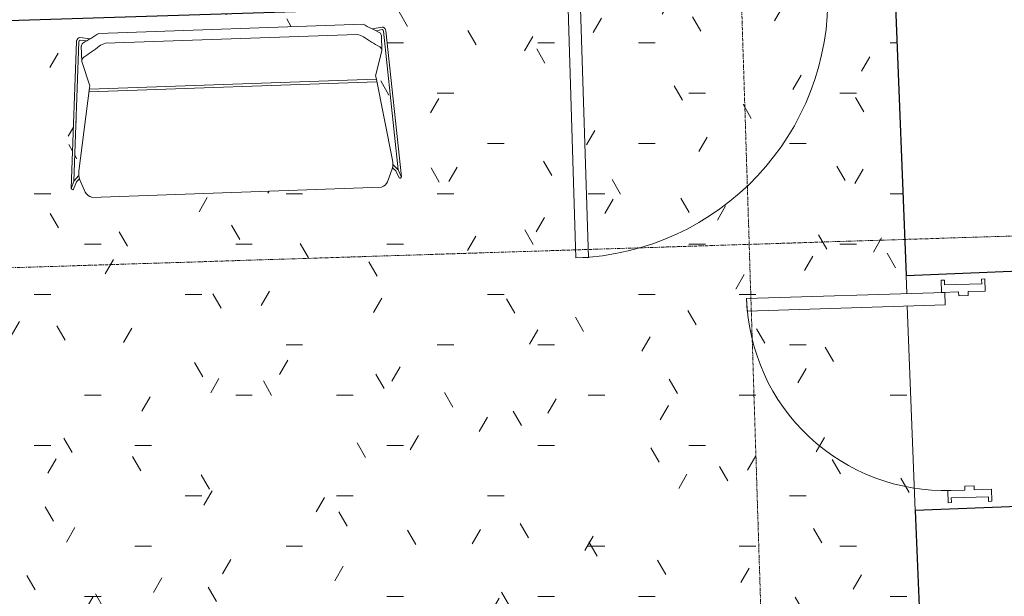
# Model space of a CAD drawing. Header units: millimetres. Extents: x 853417 to 929373, y -433185 to -369260.
# Tile 62 of 228: x 874840 to 878813, y -422877 to -420549. Entities that reach past the tile are written whole.
import ezdxf

# ---------------------------------------------------------------- set-up
doc = ezdxf.new("R2010")
doc.units = ezdxf.units.MM
doc.linetypes.add('Grid Line', pattern=[22.225, 12.7, -3.175, 3.175, -3.175])
for name, color, linetype, lineweight in [('I-FURN', 7, 'Continuous', 9), ('KOKO-DOOR', 7, 'Continuous', 9), ('KOKO-DOOR-FRAM', 7, 'Continuous', 9), ('KOKO-FLOR', 7, 'Continuous', 9), ('KOKO-FLOR-PATT', 7, 'Continuous', 9), ('KOKO-GRID', 7, 'Continuous', 9), ('KOKO-WALL', 7, 'Continuous', 9), ('KOKO_WALL', 7, 'Continuous', 9)]:
    doc.layers.add(name, color=color, linetype=linetype, lineweight=lineweight)

# ---------------------------------------------------------------- blocks, each defined once
blk = doc.blocks.new('Ol_olev sisesein 8 - SS-01-1455119-1 korrus_SA_kunstihanke plaan')
at = {"layer": 'KOKO-WALL', "lineweight": 25}
for p, q in [((449205, 864616.8), (449201.6, 865074.3)), ((450151.6, 865082.1), (450155, 864623.7)), ((450155, 864623.7), (450575.2, 864626.8)), ((447855.7, 864606.9), (449205, 864616.8))]:
    blk.add_line(p, q, dxfattribs=at)
blk = doc.blocks.new('KOKO_Single - 1100 x 2100mm EI30-3994449-1 korrus_SA_kunstihanke plaan')
at = {"layer": 'KOKO-DOOR'}
for p, q in [((525, 1105), (475, 1105)), ((475, 1105), (475, 55)), ((525, 55), (525, 1105)), ((-525, 55), (-550, 55)), ((475, 55), (-525, 55)), ((-525, 5), (-525, 55)), ((475, 55), (525, 55)), ((550, 55), (525, 55)), ((525, 55), (525, 5)), ((-510, 5), (-525, 5)), ((-510, -35), (-510, 5)), ((525, 5), (510, 5)), ((510, 5), (510, -35)), ((-550, -35), (-510, -35)), ((510, -35), (-510, -35)), ((510, -35), (550, -35))]:
    blk.add_line(p, q, dxfattribs=at)
blk.add_arc((525, 55), 1050, 90, 180, dxfattribs=at)
blk = doc.blocks.new('M_Door-Passage-Single-Flush - M_Door-Passage-Single-Flush 901 värvitud-3995672-1 korrus_SA_kunstihanke plaan')
at = {"layer": 'KOKO-DOOR'}
for p, q in [((400, 881.3), (349, 881.3)), ((349, 881.3), (349, 81.3)), ((400, 81.3), (400, 881.3)), ((349, 81.3), (400, 81.3))]:
    blk.add_line(p, q, dxfattribs=at)
blk.add_arc((400, 81.3), 800, 90, 180, dxfattribs=at)
at = {"layer": 'KOKO-DOOR-FRAM'}
for p, q in [((-400.1, 94), (-449.1, 94)), ((-449.1, 94), (-449.1, 81.3)), ((-449.1, 81.3), (-430, 81.3)), ((-430, 81.3), (-430, -68.7)), ((-400.1, 25.6), (-400.1, 94)), ((449, 94), (400, 94)), ((400, 94), (400, 25.6)), ((430, -68.7), (430, 81.3)), ((430, 81.3), (449, 81.3)), ((449, 81.3), (449, 94)), ((-384.2, 25.6), (-400.1, 25.6)), ((-384.2, -12.5), (-384.2, 25.6)), ((400, 25.6), (384.2, 25.6)), ((384.2, 25.6), (384.2, -12.5)), ((-400.1, -81.4), (-400.1, -12.5)), ((-400.1, -12.5), (-384.2, -12.5)), ((384.2, -12.5), (400, -12.5)), ((400, -12.5), (400, -81.4)), ((-430, -68.7), (-449.1, -68.7)), ((-449.1, -68.7), (-449.1, -81.4)), ((449, -68.7), (430, -68.7)), ((449, -81.4), (449, -68.7)), ((-449.1, -81.4), (-400.1, -81.4)), ((400, -81.4), (449, -81.4))]:
    blk.add_line(p, q, dxfattribs=at)
blk = doc.blocks.new('Aeon - SA-281-V35-1 korrus_SA_kunstihanke plaan')
at = {"layer": 'I-FURN'}
for p, q in [((533.5, 329.2), (-533.5, 329.2)), ((-624.5, 299.1), (-666.9, -291.8)), ((-654.9, -263.8), (-614.6, 298)), ((-569.7, 308.6), (-610.1, 314.8)), ((-610.1, 304.4), (-584.9, 300.5)), ((-605.8, 279.5), (-605.8, 218.7)), ((-507.4, 288.4), (507.4, 288.4)), ((610.1, 314.8), (569.7, 308.6)), ((584.9, 300.5), (610.1, 304.4)), ((605.8, 218.7), (605.8, 279.5)), ((614.6, 298), (654.9, -263.8)), ((666.9, -291.8), (624.5, 299.1)), ((-605.8, 218.7), (-576.8, 118.7)), ((576.8, 118.7), (605.8, 218.7)), ((-578.2, 110.3), (-633.4, -224.1)), ((580.7, 95), (-580.7, 95)), ((-579, 106), (578.9, 106)), ((-576.8, 118.7), (-578.2, 110.3)), ((578.2, 110.3), (576.8, 118.7)), ((633.4, -224.1), (578.2, 110.3)), ((-654.9, -263.8), (-665.3, -290.2)), ((-657.2, -295.9), (-645, -267.2)), ((-634.1, -241.6), (-654.9, -263.8)), ((-645, -267.2), (-632.3, -254.5)), ((-631.2, -258.8), (-610.6, -309.8)), ((610.6, -309.8), (631.2, -258.8)), ((632.3, -254.5), (645, -267.2)), ((654.9, -263.8), (634.1, -241.6)), ((645, -267.2), (657.2, -295.9)), ((654.9, -263.8), (665.3, -290.2)), ((-585, -331.3), (585, -331.3))]:
    blk.add_line(p, q, dxfattribs=at)
for centre, radius, start, end in [((-606.7, 297.8), 17.9, 162.8126, 175.9021), ((-608.6, 299.3), 15.6, 95.193, 165.728), ((-608.7, 298.6), 5.95, 103.3786, 186.0439), ((-588.5, 279.5), 17.2, 130.8467, 180), ((588.5, 279.5), 17.2, 0, 49.1533), ((608.6, 299.3), 15.6, 14.272, 84.807), ((608.7, 298.6), 5.95, 353.9561, 76.6214), ((606.7, 297.8), 17.9, 4.0979, 17.1874), ((-550.9, -236.4), 83.4, 171.5462, 195.5957), ((550.9, -236.4), 83.4, 344.4043, 8.4538), ((-550.9, -236.4), 83.4, 183.5709, 192.56), ((550.9, -236.4), 83.4, 347.44, 356.4291), ((-661.3, -292.2), 5.58, 175.9021, 318.0979), ((-660.5, -292.9), 5.5, 151.2501, 228.7499), ((-568.9, -286), 48, 209.6532, 250.4436), ((568.9, -286), 48, 289.5564, 330.3468), ((661.3, -292.2), 5.58, 221.9021, 4.0979), ((660.5, -292.9), 5.5, 311.2501, 28.7499)]:
    blk.add_arc(centre, radius, start, end, dxfattribs=at)
for centre, major_axis, ratio, start_param, end_param in [((-477.6, 262.6), (65.7, 0.6), 0.445758, 2.038972, 2.575066), ((477.6, 263.2), (-65.7, 1.2), 0.438272, 3.708775, 4.247996), ((-1024.9, 2369.9), (0, 2261), 0.573576, 3.477372, 3.530505), ((1024.9, 2369.9), (0, 2261), 0.573576, 2.752771, 2.805818), ((-516.7, 224.7), (89.2, 4.5), 0.371307, 2.685854, 3.185448), ((516.8, 225.1), (-89.1, 5), 0.370358, 3.099677, 3.599124)]:
    blk.add_ellipse(centre, major_axis=major_axis, ratio=ratio, start_param=start_param, end_param=end_param, dxfattribs=at)
for points in [[(-533.5, 329.2), (-544.5, 322.7), (-566.5, 310.1), (-588.7, 298.3), (-599.8, 292.5)], [(599.8, 292.5), (588.7, 298.3), (566.5, 310.1), (544.5, 322.7), (533.5, 329.2)]]:
    blk.add_open_spline(points, degree=3, dxfattribs=at)

msp = doc.modelspace()

# ---------------------------------------------------------------- hatches: boundary and pattern name
at = {"layer": 'KOKO-FLOR-PATT', "true_color": 0x800000}
h = msp.add_hatch(dxfattribs=at)
h.set_pattern_fill('FP_26', color=16, style=0, pattern_type=2)
h.set_pattern_definition([(0, (463824.66, -1284242.16), (812.8, 203.2), [67.056, -542.544, 67.056, -3793.744]), (0, (463824.66, -1284242.16), (812.8, 203.2), [-676.656, -542.544, 67.056, -1152.144, -2032]), (0, (463824.66, -1284242.16), (812.8, 203.2), [-2438.4, 67.056, -542.544, 67.056, -1355.344]), (0, (463824.66, -1284242.16), (812.8, 203.2), [-3115.056, -339.344, 67.056, -948.944]), (120, (464129.46, -1284140.56), (-582.37636, 602.30545), [67.056, -542.544, 67.056, -3793.744]), (120, (464129.46, -1284140.56), (-582.37636, 602.30545), [-676.656, -542.544, 67.056, -1152.144, -2032]), (120, (464129.46, -1284140.56), (-582.37636, 602.30545), [-2438.4, 67.056, -542.544, 67.056, -1355.344]), (120, (464129.46, -1284140.56), (-582.37636, 602.30545), [-3115.056, -339.344, 67.056, -948.944]), (240, (464231.06, -1283734.16), (-230.42364, -805.50545), [67.056, -542.544, -3860.8]), (240, (464231.06, -1283734.16), (-230.42364, -805.50545), [-609.6, 67.056, -542.544, -3251.2]), (240, (464231.06, -1283734.16), (-230.42364, -805.50545), [-1219.2, 67.056, -1152.144, -2032]), (240, (464231.06, -1283734.16), (-230.42364, -805.50545), [-2438.4, 67.056, -542.544, -1422.4]), (240, (464231.06, -1283734.16), (-230.42364, -805.50545), [-3048, 67.056, -339.344, -1016]), (240, (464231.06, -1283734.16), (-230.42364, -805.50545), [-3454.4, 67.056, -948.944])])
h.paths.add_polyline_path([(877422.5, -422993.7), (877424.8, -422993.5), (877422.5, -422993.6)], flags=0)
h.paths.add_polyline_path([(877521.6, -422977.4), (877521.8, -422981.9), (877526.2, -422979.2), (877521.6, -422977.5)], flags=0)
h.paths.add_polyline_path([(877521.5, -422975.1), (877521.8, -422977.2), (877521.6, -422975.1)], flags=0)
h.paths.add_polyline_path([(872914.1, -423139.9), (877417.1, -422995.7), (877419.1, -422993.8), (877420, -422992.1), (877416.1, -422989.8), (877420, -422982.6), (877432.1, -422971.9), (877437.4, -422975.6), (877438.7, -422971.1), (877521.3, -422969.8), (877523, -422972.6), (877525.6, -422968.8), (877533, -422972.9), (877543.2, -422984.7), (877539.6, -422990.1), (877539.9, -422993.3), (878471, -422963.7), (878421.9, -421705.4), (877775.1, -421725.9), (877773.5, -421675), (878420, -421654.5), (878372.5, -420439.1), (877102.2, -420479.4), (877134.8, -421508.9), (877084.9, -421510.5), (877051.6, -420481), (872777.9, -420616.5), (872791.2, -421350.1), (872857.9, -421350.1), (872865.8, -421599.7), (872675.9, -421605.3), (872716.9, -423004.5), (872910.2, -422998.9), (872914, -423136.6)], flags=0)
h.paths.add_polyline_path([(877530.6, -422990.2), (877534.1, -422987.9), (877530.7, -422985.5), (877530.6, -422990.2)], flags=0)
h.paths.add_polyline_path([(877432.7, -422996.7), (877530.6, -422991.3), (877529.3, -422989.1), (877521.8, -422985.2), (877521.5, -422986.5), (877437.8, -422987.9), (877437.3, -422980.2), (877427.5, -422986.6), (877427.2, -422993.5), (877432.7, -422993.6)], flags=0)
h.paths.add_polyline_path([(877429.3, -422993.5), (877428.4, -422984.2), (877437.3, -422985), (877429.4, -422993.4)], flags=0)
h.paths.add_polyline_path([(875078.6, -421178), (875078.6, -421193.3), (875068.7, -421204), (875057.5, -421233.1), (875047.6, -421229.4), (875069.3, -420637.3), (875079.3, -420638.1), (875058.7, -421201), (875078.2, -421178.5)], flags=0)
h.paths.add_polyline_path([(875073.3, -420626.5), (875076.2, -420632.1), (875071.2, -420629.7)], flags=0)
h.paths.add_polyline_path([(875076.2, -420623.9), (875077.2, -420629.7), (875073.3, -420626.5)], flags=0)
h.paths.add_polyline_path([(875079.5, -420622.1), (875079.3, -420628.1), (875076.2, -420623.9), (875079.3, -420622.2)], flags=0)
h.paths.add_polyline_path([(875130.9, -421265.9), (875120.6, -421261.3), (875111.6, -421254.3), (875104.5, -421245.4), (875080.9, -421189.2), (875078.6, -421178), (875079.3, -421156.5), (875122.2, -420812.6), (875090.9, -420717), (875090.9, -420651.2), (875094.3, -420643.1), (875109, -420634.6), (875083.1, -420630.3), (875081.1, -420621.7), (875088.8, -420621.8), (875126.9, -420624.1), (875159.2, -420604.1), (876225.7, -420566.9), (876262.5, -420586.2), (876306.4, -420579.2), (876301.7, -420589.2), (876278, -420593.8), (876293.2, -420601.2), (876299.6, -420614), (876300.1, -420681.1), (876276.3, -420775.7), (876346.1, -421133.8), (876342.2, -421155.3), (876325, -421202.8), (876317.7, -421212.9), (876307.8, -421221), (876300.1, -421225.1), (875720, -421245.4)], flags=0)
h.paths.add_polyline_path([(876371, -421187.3), (876353.8, -421155.3), (876344.7, -421146.6), (876346.5, -421134.2), (876367.6, -421155.3), (876307.8, -420595.2), (876317.7, -420593.7), (876380.6, -421182.8)], flags=0)
h.paths.add_polyline_path([(872789.5, -421046.1), (872784.4, -420896.2), (873116.6, -420884.6), (873107.1, -420610.7), (873257, -420605.6), (873270, -421029.3), (872791.2, -421046)], flags=0)
h.paths.add_polyline_path([(875079.6, -420635.3), (875069.9, -420633.3), (875071.2, -420629.7), (875079.3, -420635.1)], flags=0)
h.paths.add_polyline_path([(876315.3, -420586.2), (876309.9, -420587), (876312.9, -420583.2)], flags=0)
h.paths.add_polyline_path([(876307.3, -420592.4), (876315.3, -420586.2), (876315.3, -420590.2), (876307.8, -420592.3)], flags=0)
h.paths.add_polyline_path([(876309.9, -420580.8), (876305.6, -420583.4), (876307.8, -420579.8)], flags=0)
h.paths.add_polyline_path([(876305.6, -420590.2), (876309.9, -420580.8), (876312.9, -420583.2), (876305.8, -420590)], flags=0)

# ---------------------------------------------------------------- linework, layer by layer
at = {"layer": 'KOKO-FLOR'}
for p, q in [((878420, -421654.5), (878417.1, -421581.2)), ((878454.1, -422530.4), (878421.9, -421705.4))]:
    msp.add_line(p, q, dxfattribs=at)
at = {"layer": 'KOKO-GRID', "linetype": 'Grid Line'}
for p, q in [((878077.6, -430719.5), (876217.1, -372034.2)), ((887968.9, -421132.9), (856232.8, -422139.1))]:
    msp.add_line(p, q, dxfattribs=at)
at = {"layer": 'KOKO-WALL', "lineweight": 25}
msp.add_line((872782.4, -420616.4), (877027.2, -420481.8), dxfattribs=at)

# ---------------------------------------------------------------- block references
at = {"layer": 'I-FURN', "rotation": 2.000000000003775}
msp.add_blockref('Aeon - SA-281-V35-1 korrus_SA_kunstihanke plaan', (875703.9, -420914.5), dxfattribs=at)
at = {"layer": 'KOKO-DOOR'}
for name, p, rotation in [('KOKO_Single - 1100 x 2100mm EI30-3994449-1 korrus_SA_kunstihanke plaan', (877574.6, -420389.4), 181.815909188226), ('M_Door-Passage-Single-Flush - M_Door-Passage-Single-Flush 901 värvitud-3995672-1 korrus_SA_kunstihanke plaan', (878667.1, -422046.8), 91.81590918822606)]:
    msp.add_blockref(name, p, dxfattribs=dict(at, rotation=rotation))
at = {"layer": 'KOKO_WALL', "rotation": 271.815909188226}
msp.add_blockref('Ol_olev sisesein 8 - SS-01-1455119-1 korrus_SA_kunstihanke plaan', (0, 0), dxfattribs=at)

doc.saveas('drawing.dxf')
